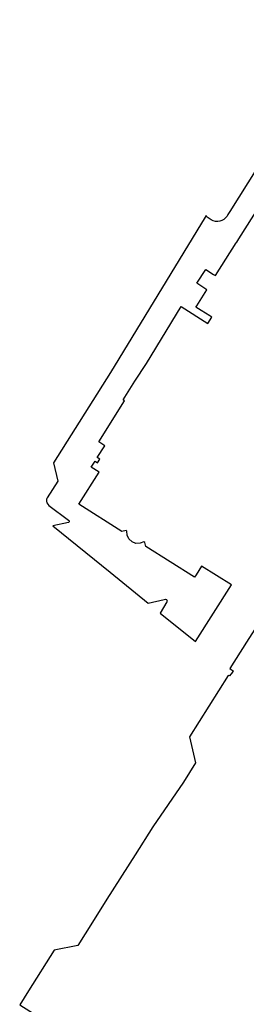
# Model space of a CAD drawing. Extents: x 165936 to 168762, y 445225 to 450407.
# Tile 30 of 68: x 167172 to 167232, y 447080 to 447341. Entities that reach past the tile are written whole.
import ezdxf

# ---------------------------------------------------------------- set-up
doc = ezdxf.new("R2010")
doc.units = 0
doc.header["$LTSCALE"] = 4
doc.layers.add('G_OTD', color=32, linetype='CONTINUOUS')

msp = doc.modelspace()

# ---------------------------------------------------------------- linework, layer by layer
at = {"layer": 'G_OTD', "linetype": 'Continuous', "transparency": 33554687}
for points in [[(167260.195, 447340.449), (167259.794, 447340.7), (167227.95, 447289.877), (167227.461, 447289.069), (167227.203, 447288.643)], [(167221.645, 447288.757), (167221.382, 447288.345), (167196.383, 447247.182), (167181.303, 447223.279), (167182.404, 447218.414), (167179.591, 447213.971), (167179.426, 447213.561), (167179.438, 447213.105), (167179.546, 447212.649), (167179.781, 447212.242), (167180.048, 447211.9), (167185.281, 447208.06), (167185.435, 447207.87), (167185.444, 447207.611), (167185.28, 447207.392), (167181.075, 447206.545), (167196.307, 447194.249), (167206.299, 447186.027), (167210.559, 447187.051), (167210.946, 447187.097), (167211.175, 447187.006), (167211.316, 447186.811), (167211.382, 447186.596), (167211.318, 447186.387), (167209.484, 447183.416), (167218.896, 447175.868), (167228.413, 447190.886), (167220.441, 447195.862), (167219.007, 447193.571), (167218.575, 447192.943), (167205.692, 447201.1), (167205.479, 447202.107), (167205.203, 447202.281), (167204.242, 447201.901), (167203.105, 447201.887), (167202.065, 447202.297), (167201.247, 447203.066), (167200.78, 447204.09), (167200.698, 447205.137), (167200.489, 447205.269), (167199.365, 447205.03), (167187.969, 447212.266), (167193.328, 447220.748), (167191.284, 447222.053), (167192.284, 447223.659), (167192.904, 447223.255), (167193.518, 447224.229), (167192.875, 447224.623), (167194.869, 447227.78), (167193.275, 447228.78), (167200.088, 447239.636), (167199.678, 447239.894), (167202.846, 447244.853), (167205.858, 447249.603), (167215.027, 447264.688), (167222.125, 447260.157), (167223.194, 447261.85), (167222.687, 447262.17), (167220.356, 447263.641), (167218.991, 447264.503), (167219.187, 447264.813), (167221.899, 447269.126), (167219.233, 447270.82), (167221.573, 447274.504), (167223.625, 447273.201), (167224.171, 447272.854), (167229.666, 447281.549), (167229.776, 447281.723), (167230.322, 447282.586), (167236.001, 447291.573)], [(167223.023, 447287.648), (167222.195, 447288.19)], [(167241.905, 447187.911), (167241.622, 447187.465), (167240.359, 447188.265), (167232.408, 447175.717), (167227.947, 447168.675), (167228.919, 447168.055), (167228.674, 447167.768), (167227.862, 447166.817), (167227.468, 447166.823), (167217.267, 447150.569), (167218.901, 447143.718), (167215.706, 447138.622), (167207.549, 447126.747), (167202.933, 447119.335), (167195.431, 447107.567), (167191.576, 447101.463), (167187.685, 447095.302), (167181.468, 447094.031), (167174.653, 447083.273), (167172.331, 447079.608), (167187.243, 447070.116)]]:
    msp.add_lwpolyline(points, dxfattribs=at)
for points in [[(167222.195, 447288.19, -0.0528214), (167221.645, 447288.757)], [(167227.203, 447288.643, -0.4055307), (167223.023, 447287.648)]]:
    msp.add_lwpolyline(points, format="xyb", dxfattribs=at)

doc.saveas('drawing.dxf')
